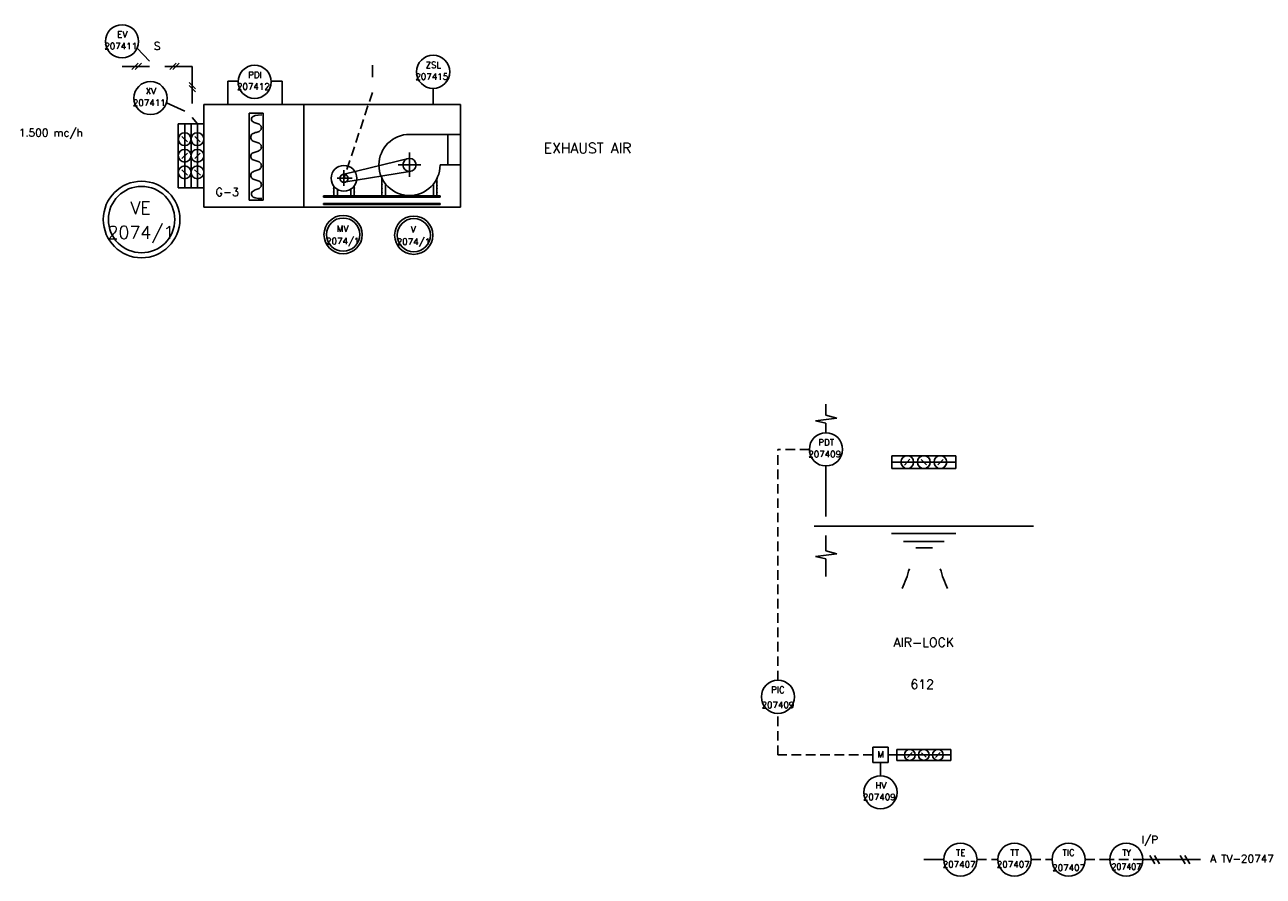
# Model space of a CAD drawing. Extents: x 24 to 1184, y 0 to 804.
# Tile 1 of 4: x 119 to 604, y 168 to 502. Entities that reach past the tile are written whole.
import ezdxf
from ezdxf.enums import TextEntityAlignment as Align

# ---------------------------------------------------------------- set-up
doc = ezdxf.new("R2010")
doc.units = 0
doc.header["$LTSCALE"] = 15
doc.header["$MEASUREMENT"] = 0
doc.linetypes.add('HIDDEN', pattern=[0.375, 0.25, -0.125])
doc.layers.get('0').update_dxf_attribs({"linetype": 'CONTINUOUS'})
for name, color, linetype in [('CG', 7, 'CONTINUOUS'), ('PORTATA_ARIA', 7, 'CONTINUOUS'), ('SCHEMA', 7, 'CONTINUOUS'), ('STRUMENTI', 7, 'CONTINUOUS')]:
    doc.layers.add(name, color=color, linetype=linetype)
doc.styles.add('ROMANS', font='romans', dxfattribs={"height": 2.5})

# ---------------------------------------------------------------- blocks, each defined once
blk = doc.blocks.new('PDI')
at = {"color": 3}
blk.add_circle((0, 0), 6.5, dxfattribs=at)
at = {"color": 1, "style": 'ROMANS'}
blk.add_attdef('PRIMO', text='', height=2.5, dxfattribs=at).set_placement((0.01, 2.28), align=Align.MIDDLE)
at = {"color": 1, "style": 'ROMANS', "flags": 4}
blk.add_attdef('SECONDO', text='', height=2.5, dxfattribs=at).set_placement((-0.02, -2.25), align=Align.MIDDLE)
blk = doc.blocks.new('NUMERO')
at = {"layer": 'CG', "color": 1, "linetype": 'CONTINUOUS'}
for p, q in [((-3, 6), (-3, 0)), ((3, 6), (-3, 6)), ((3, 0), (3, 6)), ((-3, 0), (3, 0))]:
    blk.add_line(p, q, dxfattribs=at)
blk = doc.blocks.new('BATT')
at = {"color": 3}
for p, q in [((0.08, 12.37), (-4.92, 12.37)), ((-4.92, 12.37), (-4.92, -12.63)), ((0.08, -12.63), (0.08, 12.37)), ((-4.92, -12.63), (0.08, -12.63))]:
    blk.add_line(p, q, dxfattribs=at)
at = {"color": 1}
blk.add_line((-2.42, 12.37), (-2.42, -12.63), dxfattribs=at)
at = {"color": 4, "linetype": 'CONTINUOUS'}
for p, q in [((-3.49, 7.42), (-1.32, 5.32)), ((-3.53, -5.58), (-1.29, -7.7))]:
    blk.add_line(p, q, dxfattribs=at)
at = {"color": 4}
blk.add_line((-3.48, -1.19), (-1.36, 0.93), dxfattribs=at)
at = {"color": 1}
for centre in [(-2.42, 6.37), (-2.42, -0.13), (-2.42, -6.63)]:
    blk.add_circle(centre, 2.5, dxfattribs=at)
blk = doc.blocks.new('A$C35045CC0')
at = {"layer": 'PORTATA_ARIA', "color": 0, "style": 'ROMANS', "flags": 4}
blk.add_attdef('PORTATA', text='', height=3, dxfattribs=at).set_placement((18.69, 4.2), align=Align.MIDDLE)
blk = doc.blocks.new('3')
at = {"color": 3}
for p, q in [((-14.72, 34.97), (5.23, 34.97)), ((0.24, 34.97), (0.24, 23)), ((5.23, 34.97), (5.23, 23)), ((-2.75, 23), (5.23, 23))]:
    blk.add_line(p, q, dxfattribs=at)
for p, q in [((-40.3, 19.38), (-14.62, 25.59)), ((-14.72, 23), (-14.72, 27.88)), ((-14.72, 27.88), (-14.72, 18.32)), ((-40.38, 17.76), (-40.38, 20.95)), ((-40.38, 20.95), (-40.38, 14.79)), ((-40.38, 16.23), (-14.71, 20.48)), ((-14.72, 23), (-19.17, 23)), ((-19.17, 23), (-10.25, 23)), ((-40.38, 17.76), (-43.06, 17.76)), ((-43.06, 17.76), (-37.24, 17.76)), ((-36.39, 14.66), (-36.39, 10.88)), ((-25.55, 17.81), (-25.55, 10.88)), ((-24.1, 15.38), (-24.1, 10.88)), ((-5.27, 15.51), (-5.27, 10.88)), ((-3.95, 17.81), (-3.95, 10.88)), ((-2.72, 10.88), (-48.37, 10.88)), ((-48.37, 10.88), (-48.37, 10.41)), ((-48.37, 10.41), (-2.72, 10.41)), ((-44.38, 14.53), (-44.38, 10.88)), ((-42.98, 13.3), (-42.98, 10.88)), ((-37.7, 13.3), (-37.7, 10.88)), ((-2.72, 10.41), (-3.4, 10.41)), ((-2.72, 10.41), (-2.72, 10.88)), ((-2.72, 7.9), (-48.37, 7.9)), ((-48.37, 7.44), (-48.37, 7.9)), ((-48.37, 7.44), (-2.72, 7.44)), ((-2.72, 7.44), (-2.72, 7.9))]:
    blk.add_line(p, q)
for centre, radius in [((-14.72, 23), 2.56), ((-40.38, 17.76), 5.04), ((-40.38, 17.76), 1.57)]:
    blk.add_circle(centre, radius)
blk.add_arc((-14.72, 23), 11.97, 90, 0, dxfattribs=at)
for p in [(-25.55, 16.66), (-25.55, 15.21), (-3.95, 17.59), (-3.95, 16.28), (-3.95, 14.96), (-44.38, 13.81), (-44.38, 12.41), (-36.39, 13.9), (-36.39, 12.45), (-25.55, 13.77), (-25.55, 12.32), (-3.95, 13.64), (-3.95, 12.32)]:
    blk.add_point(p)
blk = doc.blocks.new('CDZ')
at = {"color": 3, "linetype": 'CONTINUOUS'}
for radius in [7.5, 6.5]:
    blk.add_circle((0, 0), radius, dxfattribs=at)
at = {"color": 1, "linetype": 'CONTINUOUS', "style": 'ROMANS', "flags": 4}
blk.add_attdef('ETICHETTA', text='', height=2.5, dxfattribs=at).set_placement((-0.2, 1.05), align=Align.CENTER)
at = {"color": 1, "linetype": 'CONTINUOUS', "style": 'ROMANS'}
blk.add_attdef('VALORE', text='', height=2.5, dxfattribs=at).set_placement((-0.13, -3.77), align=Align.CENTER)
blk = doc.blocks.new('V2M_')
blk = doc.blocks.new('GG1')
at = {"color": 3}
blk.add_circle((0, 6.5), 6.5, dxfattribs=at)
blk = doc.blocks.new('STRUM3_')
at = {"color": 3, "linetype": 'HIDDEN'}
blk.add_line((6.5, 0), (-6.5, 0), dxfattribs=at)
at = {"color": 3}
blk.add_circle((0, 0), 6.5, dxfattribs=at)
at = {"color": 1, "style": 'ROMANS', "width": 0.9}
blk.add_attdef('PRIMO', text='', height=2.5, dxfattribs=at).set_placement((0.1, 1.47), align=Align.CENTER)
at = {"color": 7, "style": 'ROMANS', "flags": 1}
for tag, p in [('DESCRIZIONE', (6.5, -4.5)), ('POSIZIONE', (6.5, -4.75)), ('CONNESSIONE/DIA', (6.5, -5)), ('RANGE', (6.5, -5.25)), ('COSTRUTTORE', (6.5, -5.5)), ('MODELLO', (6.5, -5.75)), ('INSTALLAZIONE', (6.5, -6)), ('NOTA1', (6.5, -6.25)), ('NOTA2', (6.5, -6.5))]:
    blk.add_attdef(tag, p, '', height=0.1, dxfattribs=at)

msp = doc.modelspace()

# ---------------------------------------------------------------- linework, layer by layer
at = {"color": 4}
for p, q in [((167.69, 487.55), (162.86, 492.7)), ((156.92, 485.55), (167.69, 485.55)), ((163.29, 486.8), (160.79, 484.3)), ((164.54, 486.8), (162.04, 484.3)), ((184.45, 485.55), (173.69, 485.55)), ((178.08, 486.8), (175.58, 484.3)), ((179.33, 486.8), (176.83, 484.3)), ((184.45, 485.55), (184.45, 471.01)), ((185.7, 476.75), (183.2, 479.25)), ((185.7, 475.5), (183.2, 478)), ((181.45, 468.01), (174.29, 471.21)), ((432.66, 329.01), (432.66, 309.2)), ((454.05, 212.82), (454.05, 207.67)), ((556.82, 174.81), (579.32, 174.81)), ((559.52, 176.44), (561.48, 173.18)), ((561.39, 176.44), (563.34, 173.18)), ((571.42, 176.44), (573.37, 173.18)), ((573.29, 176.44), (575.24, 173.18))]:
    msp.add_line(p, q, dxfattribs=at)
at = {"color": 7, "linetype": 'CONTINUOUS'}
for p, q in [((254.99, 485.96), (254.99, 481.32)), ((198.38, 479.76), (198.38, 470.58)), ((202.37, 479.76), (198.38, 479.76)), ((215.36, 479.76), (219.6, 479.76)), ((219.6, 479.76), (219.6, 470.58))]:
    msp.add_line(p, q, dxfattribs=at)
for p, q in [((278.76, 476.88), (278.76, 470.58)), ((483.6, 302.59), (458.4, 302.59)), ((478.98, 299.4), (463.02, 299.4)), ((474.07, 296.93), (467.93, 296.93)), ((474.46, 296.93), (468.32, 296.93))]:
    msp.add_line(p, q)
at = {"color": 4, "linetype": 'HIDDEN'}
for p, q in [((255, 475.36), (243.86, 441.69)), ((413.85, 245.07), (413.85, 335.51)), ((426.16, 335.51), (413.85, 335.51)), ((413.85, 215.82), (413.85, 232.07)), ((451.05, 215.82), (413.85, 215.82)), ((491.83, 174.81), (500.03, 174.81)), ((513.03, 174.81), (521.22, 174.81)), ((534.22, 174.81), (543.82, 174.81))]:
    msp.add_line(p, q, dxfattribs=at)
at = {"color": 6}
for p, q in [((188.95, 430.45), (188.95, 470.58)), ((188.95, 470.58), (289.47, 470.58)), ((228.13, 430.45), (228.13, 470.58)), ((289.47, 470.58), (289.47, 430.45)), ((289.47, 430.45), (188.95, 430.45)), ((428, 305.38), (514, 305.38))]:
    msp.add_line(p, q, dxfattribs=at)
at = {"color": 3}
for p, q in [((206.73, 467.15), (212.26, 467.15)), ((206.73, 433.15), (206.73, 467.15)), ((212.26, 467.15), (212.26, 433.15)), ((206.73, 433.15), (212.26, 433.15))]:
    msp.add_line(p, q, dxfattribs=at)
at = {"color": 1}
msp.add_line((186.45, 463.01), (184.45, 465.51), dxfattribs=at)
at = {"color": 4, "linetype": 'CONTINUOUS'}
for p, q in [((432.66, 353.16), (432.66, 348.9)), ((436.93, 347.78), (428.61, 346.65)), ((428.61, 346.65), (432.66, 345.75)), ((432.66, 348.9), (436.93, 347.78)), ((432.66, 345.75), (432.66, 342.01)), ((432.66, 301.84), (432.66, 295.74)), ((436.93, 294.62), (428.61, 293.49)), ((428.61, 293.49), (432.66, 292.59)), ((432.66, 295.74), (436.93, 294.62)), ((432.66, 292.59), (432.66, 285.69))]:
    msp.add_line(p, q, dxfattribs=at)
at = {"color": 1, "linetype": 'CONTINUOUS'}
msp.add_line((460.4, 215.82), (457.05, 215.82), dxfattribs=at)
msp.add_line((460.4, 215.82), (457.05, 215.82), dxfattribs=at)
at = {"color": 7}
msp.add_line((471, 174.81), (478.83, 174.81), dxfattribs=at)
msp.add_lwpolyline([(211.74, 466.53), (210.24, 466.45), (209.12, 466.26), (208.33, 465.96), (207.84, 465.6), (207.6, 465.2), (207.57, 464.79), (207.69, 464.4), (207.93, 464.06), (208.24, 463.79), (208.61, 463.58), (209.01, 463.41), (209.43, 463.27), (209.85, 463.14), (210.25, 463), (210.62, 462.85), (210.94, 462.65), (211.18, 462.4), (211.36, 462.11), (211.46, 461.8), (211.5, 461.47), (211.46, 461.14), (211.36, 460.82), (211.18, 460.53), (210.94, 460.28), (210.62, 460.09), (210.25, 459.93), (209.85, 459.8), (209.43, 459.69), (209.01, 459.57), (208.61, 459.43), (208.24, 459.27), (207.93, 459.05), (207.68, 458.79), (207.51, 458.47), (207.4, 458.13), (207.37, 457.77), (207.4, 457.42), (207.51, 457.07), (207.68, 456.76), (207.93, 456.49), (208.24, 456.28), (208.61, 456.12), (209.01, 455.98), (209.43, 455.86), (209.85, 455.74), (210.25, 455.6), (210.62, 455.44), (210.94, 455.23), (211.18, 454.97), (211.36, 454.66), (211.46, 454.33), (211.5, 453.98), (211.46, 453.63), (211.36, 453.3), (211.18, 452.99), (210.94, 452.73), (210.62, 452.52), (210.25, 452.36), (209.85, 452.23), (209.43, 452.11), (209.01, 451.99), (208.61, 451.86), (208.24, 451.71), (207.93, 451.51), (207.68, 451.26), (207.51, 450.97), (207.4, 450.65), (207.37, 450.32), (207.4, 449.98), (207.51, 449.67), (207.68, 449.37), (207.93, 449.12), (208.24, 448.93), (208.61, 448.77), (209.01, 448.64), (209.43, 448.52), (209.85, 448.4), (210.25, 448.27), (210.62, 448.1), (210.94, 447.89), (211.18, 447.62), (211.36, 447.31), (211.46, 446.97), (211.5, 446.61), (211.46, 446.25), (211.36, 445.91), (211.18, 445.6), (210.94, 445.33), (210.62, 445.12), (210.25, 444.95), (209.85, 444.82), (209.43, 444.69), (209.01, 444.57), (208.61, 444.44), (208.24, 444.28), (207.93, 444.08), (207.68, 443.82), (207.51, 443.52), (207.4, 443.19), (207.37, 442.85), (207.4, 442.5), (207.51, 442.17), (207.68, 441.87), (207.93, 441.61), (208.24, 441.41), (208.61, 441.25), (209.01, 441.12), (209.43, 441), (209.85, 440.88), (210.25, 440.75), (210.62, 440.59), (210.94, 440.38), (211.18, 440.13), (211.36, 439.83), (211.46, 439.5), (211.5, 439.15), (211.46, 438.81), (211.36, 438.48), (211.18, 438.18), (210.94, 437.92), (210.62, 437.72), (210.25, 437.55), (209.85, 437.41), (209.43, 437.27), (209.01, 437.12), (208.61, 436.94), (208.24, 436.71), (207.93, 436.41), (207.69, 436.04), (207.57, 435.62), (207.6, 435.17), (207.84, 434.74), (208.32, 434.34), (209.09, 434.02), (210.2, 433.81), (211.69, 433.73)], dxfattribs=at)
for centre, start, end in [((418.97, 301.2), 335.0713, 344.9653), ((523.81, 301.2), 195.0347, 204.9287)]:
    msp.add_arc(centre, 48, start, end)

# ---------------------------------------------------------------- block references
ref = msp.add_blockref('V2M_', (170.69, 485.55))
ref.add_attrib('TAG', 'S', dxfattribs={"color": 1, "height": 3, "style": 'ROMANS'}).set_placement((170.69, 493.55), align=Align.MIDDLE)
ref = msp.add_blockref('PDI', (485.33, 174.81))
ref.add_attrib('PRIMO', 'TE', dxfattribs={"layer": 'CG', "color": 1, "height": 2.5, "style": 'ROMANS', "flags": 4}).set_placement((485.43, 176.28), align=Align.CENTER)
ref.add_attrib('SECONDO', '207407', dxfattribs={"layer": 'CG', "color": 1, "height": 2.5, "style": 'ROMANS', "flags": 4}).set_placement((484.83, 172.97), align=Align.MIDDLE)
ref = msp.add_blockref('PDI', (506.53, 174.81))
ref.add_attrib('PRIMO', 'TT', dxfattribs={"layer": 'CG', "color": 1, "height": 2.5, "style": 'ROMANS', "flags": 4}).set_placement((506.62, 176.28), align=Align.CENTER)
ref.add_attrib('SECONDO', '207407', dxfattribs={"layer": 'CG', "color": 1, "height": 2.5, "style": 'ROMANS', "flags": 4}).set_placement((506.02, 172.97), align=Align.MIDDLE)
at = {"layer": 'SCHEMA'}
ref = msp.add_blockref('PDI', (278.76, 483.38), dxfattribs=at)
ref.add_attrib('PRIMO', 'ZSL', dxfattribs={"layer": 'CG', "color": 1, "height": 2.5, "style": 'ROMANS', "flags": 4}).set_placement((278.85, 484.85), align=Align.CENTER)
ref.add_attrib('SECONDO', '207415', dxfattribs={"layer": 'CG', "color": 1, "height": 2.5, "style": 'ROMANS', "flags": 4}).set_placement((278.25, 481.54), align=Align.MIDDLE)
ref = msp.add_blockref('STRUM3_', (550.32, 174.81), dxfattribs=at)
ref.add_attrib('PRIMO', 'TY', dxfattribs={"layer": '0', "color": 1, "height": 2.5, "style": 'ROMANS', "width": 0.9}).set_placement((550.42, 176.28), align=Align.CENTER)
ref.add_attrib('SECONDO', '207407', dxfattribs={"layer": '0', "color": 1, "height": 2.5, "style": 'ROMANS', "width": 0.9}).set_placement((550.32, 172.09), align=Align.MIDDLE)
at = {"layer": 'STRUMENTI'}
ref = msp.add_blockref('PDI', (156.91, 495.33), dxfattribs=at)
ref.add_attrib('PRIMO', 'EV', dxfattribs={"layer": 'CG', "color": 1, "height": 2.5, "style": 'ROMANS', "flags": 4}).set_placement((157.01, 496.8), align=Align.CENTER)
ref.add_attrib('SECONDO', '207411', dxfattribs={"layer": 'CG', "color": 1, "height": 2.5, "style": 'ROMANS', "flags": 4}).set_placement((156.41, 493.49), align=Align.MIDDLE)
ref = msp.add_blockref('PDI', (208.86, 479.49), dxfattribs=at)
ref.add_attrib('PRIMO', 'PDI', dxfattribs={"layer": 'CG', "color": 1, "height": 2.5, "style": 'ROMANS', "flags": 4}).set_placement((208.96, 480.96), align=Align.CENTER)
ref.add_attrib('SECONDO', '207412', dxfattribs={"layer": 'CG', "color": 1, "height": 2.5, "style": 'ROMANS', "flags": 4}).set_placement((208.36, 477.65), align=Align.MIDDLE)
ref = msp.add_blockref('PDI', (168.07, 473.12), dxfattribs=at)
ref.add_attrib('PRIMO', 'XV', dxfattribs={"layer": 'CG', "color": 1, "height": 2.5, "style": 'ROMANS', "flags": 4}).set_placement((168.17, 474.59), align=Align.CENTER)
ref.add_attrib('SECONDO', '207411', dxfattribs={"layer": 'CG', "color": 1, "height": 2.5, "style": 'ROMANS', "flags": 4}).set_placement((167.57, 471.28), align=Align.MIDDLE)
msp.add_blockref('A$C35045CC0', (110.32, 455.17), dxfattribs=at).add_auto_attribs({'PORTATA': '1.500 mc/h'})
at = {"layer": 'STRUMENTI', "color": 7, "linetype": 'CONTINUOUS'}
for name, p in [('BATT', (183.88, 450.65)), ('BATT', (188.88, 450.65)), ('3', (284.24, 423.93))]:
    msp.add_blockref(name, p, dxfattribs=at)
at = {"layer": 'STRUMENTI'}
ref = msp.add_blockref('CDZ', (164.57, 425.53), dxfattribs=dict(at, xscale=2.000000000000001, yscale=2, zscale=2))
ref.add_attrib('ETICHETTA', 'VE', dxfattribs={"layer": 'CG', "color": 1, "linetype": 'CONTINUOUS', "height": 5, "style": 'ROMANS', "flags": 4}).set_placement((164.16, 427.63), align=Align.CENTER)
ref.add_attrib('VALORE', '2074/1', dxfattribs={"layer": 'CG', "color": 1, "linetype": 'CONTINUOUS', "height": 5, "style": 'ROMANS'}).set_placement((164.3, 417.99), align=Align.CENTER)
ref = msp.add_blockref('CDZ', (243.51, 419.64), dxfattribs=at)
ref.add_attrib('ETICHETTA', 'MV', dxfattribs={"layer": 'CG', "color": 1, "linetype": 'CONTINUOUS', "height": 2.5, "style": 'ROMANS', "flags": 4}).set_placement((243.31, 420.69), align=Align.CENTER)
ref.add_attrib('VALORE', '2074/1', dxfattribs={"layer": 'CG', "color": 1, "linetype": 'CONTINUOUS', "height": 2.5, "style": 'ROMANS'}).set_placement((243.38, 415.87), align=Align.CENTER)
ref = msp.add_blockref('CDZ', (271.2, 419.41), dxfattribs=at)
ref.add_attrib('ETICHETTA', 'V', dxfattribs={"layer": 'CG', "color": 1, "linetype": 'CONTINUOUS', "height": 2.5, "style": 'ROMANS', "flags": 4}).set_placement((271, 420.46), align=Align.CENTER)
ref.add_attrib('VALORE', '2074/1', dxfattribs={"layer": 'CG', "color": 1, "linetype": 'CONTINUOUS', "height": 2.5, "style": 'ROMANS'}).set_placement((271.07, 415.64), align=Align.CENTER)
ref = msp.add_blockref('PDI', (432.66, 335.51), dxfattribs=at)
ref.add_attrib('PRIMO', 'PDT', dxfattribs={"layer": 'CG', "color": 1, "height": 2.5, "style": 'ROMANS', "flags": 4}).set_placement((432.75, 336.98), align=Align.CENTER)
ref.add_attrib('SECONDO', '207409', dxfattribs={"layer": 'CG', "color": 1, "height": 2.5, "style": 'ROMANS', "flags": 4}).set_placement((432.16, 333.67), align=Align.MIDDLE)
at = {"layer": 'STRUMENTI', "linetype": 'CONTINUOUS', "rotation": 270}
msp.add_blockref('BATT', (471.13, 328.09), dxfattribs=at)
at = {"layer": 'STRUMENTI', "color": 7}
ref = msp.add_blockref('GG1', (413.85, 232.07), dxfattribs=at)
ref.add_attrib('PRIMO', 'PIC', dxfattribs={"layer": '0', "color": 1, "height": 2.5, "style": 'ROMANS', "flags": 4}).set_placement((413.83, 240.08), align=Align.CENTER)
ref.add_attrib('SECONDO', '207409', dxfattribs={"layer": '0', "color": 1, "linetype": 'CONTINUOUS', "height": 2.5, "style": 'ROMANS', "flags": 4}).set_placement((413.85, 234.17), align=Align.CENTER)
ref = msp.add_blockref('NUMERO', (454.05, 212.82), dxfattribs=at)
ref.add_attrib('NULLO', 'M', dxfattribs={"layer": 'CG', "color": 1, "linetype": 'CONTINUOUS', "height": 2.5, "style": 'ROMANS', "flags": 4}).set_placement((454.05, 214.82), align=Align.CENTER)
ref = msp.add_blockref('NUMERO', (454.05, 212.82), dxfattribs=at)
ref.add_attrib('NULLO', 'M', dxfattribs={"layer": 'CG', "color": 1, "linetype": 'CONTINUOUS', "height": 2.5, "style": 'ROMANS', "flags": 4}).set_placement((454.05, 214.82), align=Align.CENTER)
at = {"layer": 'STRUMENTI', "xscale": 0.8478749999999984, "yscale": 0.8478749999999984, "zscale": 0.8478749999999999, "rotation": 270}
msp.add_blockref('BATT', (471.11, 213.76), dxfattribs=at)
at = {"layer": 'STRUMENTI', "color": 4}
ref = msp.add_blockref('PDI', (454.05, 201.17), dxfattribs=at)
ref.add_attrib('PRIMO', 'HV', dxfattribs={"layer": 'CG', "color": 1, "height": 2.5, "style": 'ROMANS', "flags": 4}).set_placement((454.15, 202.64), align=Align.CENTER)
ref.add_attrib('SECONDO', '207409', dxfattribs={"layer": 'CG', "color": 1, "height": 2.5, "style": 'ROMANS', "flags": 4}).set_placement((453.55, 199.34), align=Align.MIDDLE)
at = {"layer": 'STRUMENTI', "color": 7}
ref = msp.add_blockref('GG1', (527.72, 168.31), dxfattribs=at)
ref.add_attrib('PRIMO', 'TIC', dxfattribs={"layer": '0', "color": 1, "height": 2.5, "style": 'ROMANS', "flags": 4}).set_placement((527.7, 176.32), align=Align.CENTER)
ref.add_attrib('SECONDO', '207407', dxfattribs={"layer": '0', "color": 1, "linetype": 'CONTINUOUS', "height": 2.5, "style": 'ROMANS', "flags": 4}).set_placement((527.72, 170.42), align=Align.CENTER)

# ---------------------------------------------------------------- texts
at = {"color": 7, "linetype": 'CONTINUOUS', "style": 'ROMANS'}
for s, height, p in [('EXHAUST AIR', 4, (322.13, 451.54)), ('G-3', 3.2, (193.56, 434.71)), ('I/P', 3, (556.25, 181.1)), ('A TV-20747', 3, (583.16, 173.73))]:
    msp.add_text(s, height=height, dxfattribs=at).set_placement(p)
msp.add_text('AIR-LOCK', height=3.6, dxfattribs=at).set_placement((471, 258.11), align=Align.CENTER)
at = {"color": 7, "style": 'ROMANS'}
msp.add_text('612', height=3.6, dxfattribs=at).set_placement((465.73, 241.72))

doc.saveas('drawing.dxf')
